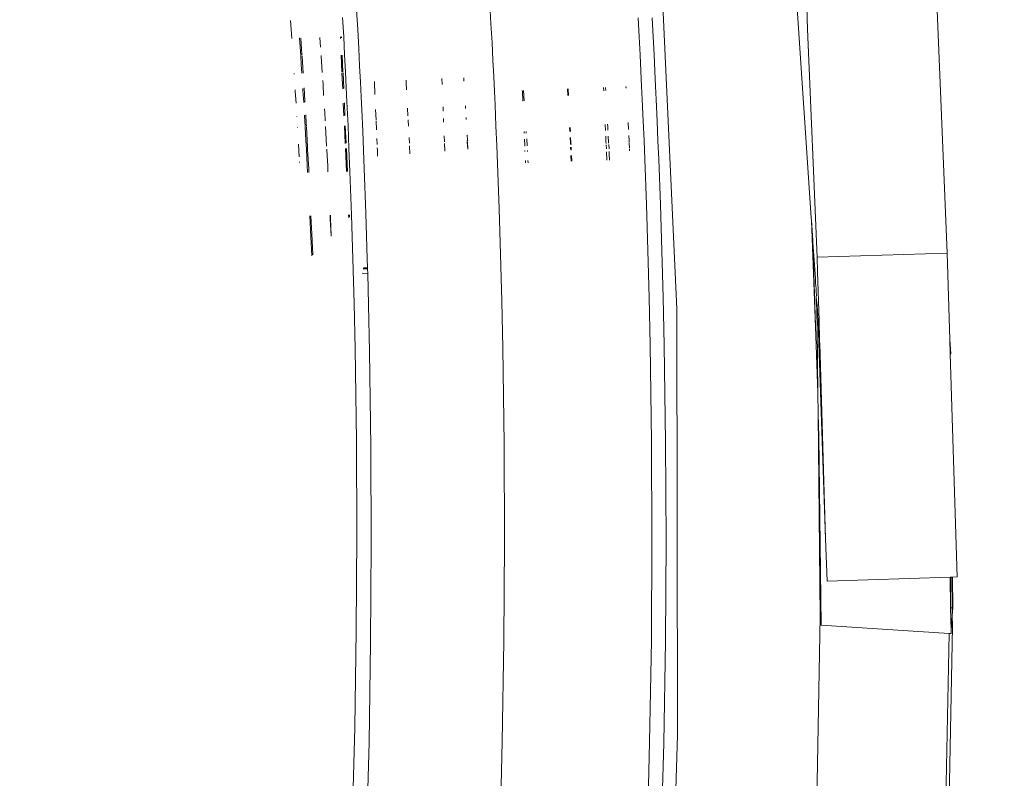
# Model space of a CAD drawing. Header units: millimetres. Extents: x 504675 to 860349, y -23215 to 63575.
# Tile 106 of 177: x 592479 to 592582, y 33034 to 33113. Entities that reach past the tile are written whole.
import ezdxf

# ---------------------------------------------------------------- set-up
doc = ezdxf.new("R2010")
doc.units = ezdxf.units.MM
doc.header["$LTSCALE"] = 10
doc.header["$PDMODE"] = 35
doc.header["$PDSIZE"] = -1000
doc.linetypes.add('LEVEL-F-OVERALL LAYOUT$0$HIDDEN', pattern=[0.375, 0.25, -0.125])
doc.layers.get('0').update_dxf_attribs({"linetype": 'CONTINUOUS'})
doc.layers.get('Defpoints').update_dxf_attribs({"color": 253, "linetype": 'CONTINUOUS'})
for name, color, linetype, lineweight in [('ARCH', 8, 'CONTINUOUS', 0), ('DIM', 8, 'CONTINUOUS', 15), ('furniture', 8, 'CONTINUOUS', 5)]:
    doc.layers.add(name, color=color, linetype=linetype, lineweight=lineweight)
doc.layers.add('LEVEL-F-OVERALL LAYOUT$0$DASH1L', color=8, linetype='LEVEL-F-OVERALL LAYOUT$0$HIDDEN')
doc.styles.get("Standard").update_dxf_attribs({"font": 'verdana.ttf'})
doc.dimstyles.new('LBF 50', dxfattribs={"dimscale": 25, "dimtxt": 1.75, "dimasz": 1.75, "dimexe": 1, "dimexo": 1, "dimgap": 1, "dimtad": 1, "dimdec": 0, "dimrnd": 5, "dimzin": 12, "dimdsep": 46, "dimtxsty": 'Standard', "dimblk": 'CLOSEDBLANK', "dimcen": 0, "dimclrd": 256, "dimclre": 256, "dimclrt": 256, "dimadec": 0, "dimazin": 3, "dimtfac": 1, "dimtdec": 0, "dimtofl": 0, "dimtmove": 0, "dimatfit": 3, "dimldrblk": 'CLOSEDBLANK', "dimfxl": 0.18, "dimtolj": 1, "dimtzin": 0, "dimlwd": -1, "dimlwe": -1, "dimarcsym": 0})

# ---------------------------------------------------------------- blocks, each defined once
blk = doc.blocks.new('ARCH')
at = {"layer": 'LEVEL-F-OVERALL LAYOUT$0$DASH1L'}
h = blk.add_hatch(dxfattribs=at)
h.set_pattern_fill('ANGLE', color=8, scale=10, angle=352.0664)
h.set_pattern_definition([(352.0664444, (-404119.055, 373340.98), (9.6410197, 69.1814516), [50.8, -19.05]), (82.0664444, (-404119.055, 373340.98), (-69.1814516, 9.6410197), [50.8, -19.05])])
edge = h.paths.add_edge_path(flags=16)
edge.add_line((572074.71, 35847.06), (602196.9, 29528.22))
edge.add_line((602196.9, 29528.22), (599472.63, 39352))
edge.add_arc((597545.36, 38817.55), 2000, 15.49944, 89.99835)
edge.add_line((597545.42, 40817.55), (573256.11, 40817.55))
edge.add_arc((576210.34, 22394.18), 18658.72, 99.109962, 106.690333)
edge.add_line((570851.58, 40266.83), (572074.71, 35847.06))
h.paths.add_polyline_path([(583373.78, 40815.97), (583374.1, 40875.04), (586424.1, 40859.11), (586423.94, 40815.97)], flags=16)
h.paths.add_polyline_path([(600840.89, 34605.13), (600792.78, 34591.52), (599497.97, 39260.65), (599546.08, 39274.25)])
h.paths.add_polyline_path([(587210.4, 32671.78), (587194.97, 32598.38), (582692.95, 33542.79), (582708.39, 33616.18)])
edge = h.paths.add_edge_path()
edge.add_line((572071.73, 35387.89), (601863.32, 29138.4))
edge.add_arc((601986.5, 29725.62), 600, 258.15264, 375.49944)
edge.add_line((602564.68, 29885.96), (599906.27, 39472.26))
edge.add_arc((597545.36, 38817.55), 2450, 15.49944, 89.99835)
edge.add_line((597545.43, 41267.55), (573220.48, 41267.55))
edge.add_arc((576210.34, 22394.18), 19108.72, 99.001832, 106.235819)
edge.add_arc((571035.46, 40164.76), 600, 106.23582, 195.46897)
edge.add_line((570457.2, 40004.73), (571616.65, 35815.08))
edge.add_arc((572194.91, 35975.11), 600, 195.46897, 258.15264)
h.paths.add_polyline_path([(587210.4, 32671.78), (587195.41, 32600.49), (587195.43, 32600.49)])
at = {"layer": 'furniture'}
for p, q in [((592561.71, 33092.63), (592557.59, 33154.2)), ((592545.66, 33127.56), (592547.7, 33083.14)), ((592514.33, 33114.31), (592514.45, 33112.24)), ((592528.22, 33114.94), (592528.33, 33112.86)), ((592561.33, 33112.28), (592561.25, 33114.63)), ((592574.8, 33115.09), (592575.87, 33088.94)), ((592507.56, 33111.33), (592507.43, 33113.19)), ((592512.87, 33113.49), (592512.98, 33111.49)), ((592543.67, 33113.47), (592543.78, 33111.49)), ((592545.13, 33113.48), (592545.23, 33111.49)), ((592514.45, 33112.24), (592514.55, 33110.29)), ((592528.33, 33112.86), (592528.44, 33110.89)), ((592561.33, 33112.28), (592562.32, 33088.5)), ((592508.37, 33111.34), (592508.37, 33111.38)), ((592508.5, 33109.5), (592508.37, 33111.34)), ((592508.63, 33109.69), (592508.52, 33111.36)), ((592510.57, 33110.42), (592510.5, 33111.42)), ((592512.63, 33111.48), (592512.63, 33111.33)), ((592512.74, 33111.48), (592512.74, 33111.38)), ((592512.98, 33111.49), (592513.08, 33109.6)), ((592543.78, 33111.49), (592543.87, 33109.63)), ((592545.23, 33111.49), (592545.33, 33109.64)), ((592514.55, 33110.29), (592514.64, 33108.47)), ((592528.44, 33110.89), (592528.53, 33109.05)), ((592508.56, 33108.6), (592508.5, 33109.47)), ((592508.64, 33109.57), (592508.63, 33109.69)), ((592508.76, 33107.71), (592508.64, 33109.48)), ((592510.63, 33109.53), (592510.64, 33109.46)), ((592510.74, 33107.76), (592510.64, 33109.46)), ((592512.71, 33109.59), (592512.8, 33107.82)), ((592512.82, 33109.59), (592512.9, 33107.82)), ((592513.08, 33109.6), (592513.17, 33107.83)), ((592543.87, 33109.63), (592543.96, 33107.92)), ((592545.33, 33109.64), (592545.41, 33107.92)), ((592508.61, 33107.71), (592508.56, 33108.6)), ((592514.64, 33108.47), (592514.72, 33106.78)), ((592528.53, 33109.05), (592528.61, 33107.35)), ((592507.82, 33107.58), (592507.81, 33107.68)), ((592512.8, 33107.69), (592512.88, 33106.06)), ((592512.91, 33107.73), (592512.98, 33106.1)), ((592513.17, 33107.83), (592513.25, 33106.2)), ((592523.2, 33107.13), (592523.23, 33106.53)), ((592525.51, 33106.88), (592525.49, 33107.22)), ((592528.61, 33107.35), (592528.69, 33105.8)), ((592543.96, 33107.92), (592544.03, 33106.36)), ((592545.41, 33107.92), (592545.48, 33106.36)), ((592508.73, 33105.91), (592508.71, 33106.12)), ((592508.93, 33104.83), (592508.85, 33106.17)), ((592510.8, 33106.92), (592510.83, 33106.52)), ((592510.89, 33105.37), (592510.83, 33106.52)), ((592513.25, 33106.2), (592513.32, 33104.71)), ((592514.72, 33106.78), (592514.8, 33105.24)), ((592516.18, 33106.84), (592516.18, 33106.78)), ((592516.18, 33106.78), (592516.24, 33105.46)), ((592519.48, 33106.97), (592519.49, 33106.69)), ((592519.5, 33106.97), (592519.49, 33106.69)), ((592519.49, 33106.69), (592519.53, 33105.96)), ((592536.34, 33105.38), (592536.3, 33106.08)), ((592536.42, 33105.39), (592536.38, 33106.08)), ((592540.07, 33106.22), (592540.09, 33105.86)), ((592540.26, 33106.1), (592540.25, 33106.22)), ((592540.28, 33105.88), (592540.26, 33106.1)), ((592542.4, 33106.15), (592542.39, 33106.3)), ((592544.03, 33106.36), (592544.09, 33104.96)), ((592545.48, 33106.36), (592545.55, 33104.96)), ((592507.93, 33105.79), (592507.92, 33105.96)), ((592508.01, 33104.57), (592507.93, 33105.79)), ((592508.81, 33104.64), (592508.73, 33105.91)), ((592514.8, 33105.24), (592514.86, 33103.87)), ((592528.69, 33105.8), (592528.75, 33104.41)), ((592531.6, 33105.8), (592531.59, 33105.91)), ((592531.64, 33104.78), (592531.6, 33105.8)), ((592531.8, 33104.8), (592531.73, 33105.91)), ((592508.94, 33104.69), (592508.93, 33104.83)), ((592510.98, 33103.97), (592511, 33103.65)), ((592512.94, 33104.59), (592513, 33103.27)), ((592513.05, 33104.62), (592513.11, 33103.3)), ((592513.43, 33102.21), (592513.32, 33104.71)), ((592519.64, 33104.05), (592519.68, 33103.27)), ((592523.33, 33104.2), (592523.35, 33103.73)), ((592525.69, 33104.03), (592525.67, 33104.29)), ((592528.85, 33102.18), (592528.75, 33104.41)), ((592544.19, 33102.71), (592544.09, 33104.96)), ((592545.65, 33102.71), (592545.55, 33104.96)), ((592508.1, 33103.17), (592508.09, 33103.23)), ((592508.89, 33103.26), (592508.89, 33103.31)), ((592508.96, 33102.15), (592508.89, 33103.26)), ((592509.07, 33102.42), (592509.02, 33103.35)), ((592511.05, 33102.73), (592511, 33103.65)), ((592514.96, 33101.65), (592514.86, 33103.87)), ((592516.36, 33102.85), (592516.31, 33103.92)), ((592523.38, 33102.99), (592523.39, 33102.6)), ((592525.76, 33102.86), (592525.74, 33103.08)), ((592508.17, 33102.02), (592508.16, 33102.08)), ((592509.04, 33100.67), (592508.96, 33102.1)), ((592509.09, 33102.18), (592509.07, 33102.42)), ((592509.21, 33099.98), (592509.09, 33102.1)), ((592511.08, 33102.15), (592511.17, 33100.81)), ((592513.05, 33102.21), (592513.14, 33100.38)), ((592513.15, 33102.21), (592513.24, 33100.39)), ((592513.43, 33102.21), (592513.53, 33099.84)), ((592516.41, 33101.81), (592516.37, 33102.72)), ((592519.7, 33102.85), (592519.73, 33102.18)), ((592528.85, 33102.18), (592528.93, 33100.17)), ((592536.52, 33102.03), (592536.54, 33101.61)), ((592536.6, 33101.62), (592536.58, 33102.04)), ((592540.24, 33102.36), (592540.26, 33101.74)), ((592540.5, 33102.14), (592540.48, 33102.38)), ((592540.52, 33101.75), (592540.5, 33102.14)), ((592542.65, 33101.82), (592542.61, 33102.57)), ((592544.19, 33102.71), (592544.28, 33100.69)), ((592545.65, 33102.71), (592545.73, 33100.68)), ((592514.96, 33101.65), (592515.04, 33099.66)), ((592516.47, 33100.27), (592516.44, 33100.88)), ((592519.79, 33101.01), (592519.83, 33100.39)), ((592523.45, 33101.15), (592523.48, 33100.53)), ((592525.82, 33101.24), (592525.83, 33101.19)), ((592525.83, 33101.19), (592525.85, 33101.24)), ((592525.88, 33100.78), (592525.83, 33101.19)), ((592531.79, 33101.45), (592531.78, 33101.61)), ((592532.01, 33101.46), (592532, 33101.63)), ((592536.6, 33100.46), (592536.57, 33100.99)), ((592536.66, 33100.46), (592536.63, 33101)), ((592540.29, 33101.12), (592540.31, 33100.59)), ((592540.55, 33100.99), (592540.55, 33101.13)), ((592540.58, 33100.6), (592540.55, 33100.99)), ((592542.72, 33100.68), (592542.69, 33101.2)), ((592508.35, 33098.97), (592508.27, 33100.3)), ((592509.09, 33099.76), (592509.04, 33100.67)), ((592509.22, 33099.78), (592509.21, 33099.98)), ((592511.19, 33100.08), (592511.17, 33100.81)), ((592516.48, 33099.92), (592516.5, 33099.66)), ((592519.84, 33100.14), (592519.84, 33100.05)), ((592519.84, 33100.05), (592519.88, 33099.29)), ((592523.49, 33100.38), (592523.52, 33099.58)), ((592525.88, 33100.78), (592525.86, 33100.62)), ((592525.86, 33100.53), (592525.9, 33099.76)), ((592525.89, 33100.62), (592525.88, 33100.78)), ((592525.93, 33099.77), (592525.89, 33100.54)), ((592528.93, 33100.15), (592529, 33098.26)), ((592531.81, 33100.83), (592531.84, 33100.17)), ((592531.84, 33100.1), (592531.84, 33100.14)), ((592532.09, 33100.11), (592532.05, 33100.84)), ((592536.6, 33100.39), (592536.6, 33100.43)), ((592536.61, 33100.26), (592536.6, 33100.39)), ((592536.64, 33099.68), (592536.62, 33099.97)), ((592536.67, 33100.26), (592536.66, 33100.43)), ((592536.7, 33099.68), (592536.68, 33099.97)), ((592540.31, 33100.55), (592540.32, 33100.38)), ((592540.33, 33100.23), (592540.35, 33099.8)), ((592540.59, 33100.39), (592540.58, 33100.56)), ((592540.63, 33099.81), (592540.6, 33100.25)), ((592542.72, 33100.6), (592542.72, 33100.63)), ((592542.73, 33100.46), (592542.72, 33100.6)), ((592542.73, 33100.4), (592542.76, 33099.88)), ((592544.28, 33100.66), (592544.35, 33098.75)), ((592545.73, 33100.66), (592545.81, 33098.75)), ((592509.18, 33098.11), (592509.09, 33099.73)), ((592509.33, 33097.74), (592509.22, 33099.73)), ((592511.21, 33099.71), (592511.21, 33099.78)), ((592511.21, 33099.71), (592511.32, 33098.02)), ((592513.16, 33099.83), (592513.27, 33097.45)), ((592513.26, 33099.83), (592513.37, 33097.45)), ((592513.53, 33099.84), (592513.63, 33097.46)), ((592515.04, 33099.63), (592515.11, 33097.77)), ((592516.52, 33099.03), (592516.5, 33099.63)), ((592531.87, 33099.52), (592531.86, 33099.63)), ((592532.13, 33099.53), (592532.12, 33099.65)), ((592536.69, 33098.51), (592536.66, 33099.1)), ((592536.75, 33098.51), (592536.72, 33099.1)), ((592540.36, 33099.5), (592540.4, 33098.62)), ((592540.65, 33099.3), (592540.64, 33099.53)), ((592540.69, 33098.63), (592540.65, 33099.3)), ((592542.78, 33099.6), (592542.77, 33099.76)), ((592508.38, 33098.39), (592508.38, 33098.45)), ((592509.22, 33097.35), (592509.18, 33098.11)), ((592511.34, 33097.4), (592511.32, 33098.02)), ((592529, 33098.26), (592529.18, 33093.56)), ((592531.91, 33098.35), (592531.91, 33098.58)), ((592532.19, 33098.36), (592532.18, 33098.61)), ((592544.35, 33098.75), (592544.52, 33094.02)), ((592545.81, 33098.75), (592545.98, 33094.01)), ((592509.35, 33097.35), (592509.33, 33097.74)), ((592513.63, 33097.46), (592513.79, 33092.94)), ((592515.11, 33097.77), (592515.28, 33093.09)), ((592544.52, 33094.02), (592544.68, 33089.2)), ((592545.98, 33094.01), (592546.13, 33089.19)), ((592509.56, 33090.65), (592509.46, 33092.84)), ((592509.66, 33090.95), (592509.57, 33092.84)), ((592511.58, 33092.5), (592511.56, 33092.89)), ((592511.61, 33092.51), (592511.59, 33092.89)), ((592513.48, 33092.93), (592513.5, 33092.63)), ((592513.57, 33092.94), (592513.58, 33092.72)), ((592513.79, 33092.94), (592513.94, 33088.35)), ((592515.28, 33093.09), (592515.43, 33088.35)), ((592529.18, 33093.56), (592529.33, 33088.78)), ((592511.69, 33090.76), (592511.58, 33092.5)), ((592511.69, 33090.76), (592511.61, 33092.51)), ((592561.72, 33092.34), (592561.71, 33092.63)), ((592562.17, 33080.3), (592561.72, 33092.34)), ((592561.87, 33090.26), (592561.72, 33092.34)), ((592509.65, 33088.64), (592509.56, 33090.65)), ((592509.76, 33088.75), (592509.66, 33090.95)), ((592511.66, 33090.72), (592511.69, 33090.76)), ((592561.87, 33090.26), (592561.88, 33090.03)), ((592561.88, 33090.03), (592562.17, 33080.3)), ((592562.14, 33086.3), (592561.88, 33090.03)), ((592529.33, 33088.78), (592529.46, 33083.94)), ((592544.68, 33089.2), (592544.81, 33084.31)), ((592546.13, 33089.19), (592546.27, 33084.3)), ((592562.32, 33088.5), (592575.87, 33088.94)), ((592576.14, 33079.93), (592575.87, 33088.94)), ((592513.94, 33088.35), (592514.06, 33083.69)), ((592515.43, 33088.35), (592515.46, 33087.41)), ((592562.32, 33088.5), (592562.36, 33087)), ((592514.92, 33086.84), (592515.48, 33086.8)), ((592515, 33087.3), (592515.46, 33087.29)), ((592515.01, 33087.35), (592515.46, 33087.35)), ((592515.03, 33087.42), (592515.46, 33087.41)), ((592515.46, 33087.41), (592515.46, 33087.35)), ((592515.46, 33087.35), (592515.46, 33087.29)), ((592515.46, 33087.29), (592515.48, 33086.8)), ((592515.48, 33086.8), (592515.56, 33083.54)), ((592562.36, 33087), (592562.52, 33081.91)), ((592562.16, 33085.8), (592562.14, 33086.3)), ((592562.21, 33085.25), (592562.16, 33085.8)), ((592562.21, 33085.01), (592562.21, 33085.25)), ((592562.23, 33084.88), (592562.21, 33085.01)), ((592562.24, 33084.59), (592562.23, 33084.88)), ((592562.23, 33084.33), (592562.24, 33084.59)), ((592514.06, 33083.69), (592514.17, 33078.97)), ((592515.56, 33083.54), (592515.67, 33078.68)), ((592529.46, 33083.94), (592529.56, 33079.03)), ((592544.81, 33084.31), (592544.91, 33079.36)), ((592546.27, 33084.3), (592546.38, 33079.33)), ((592562.3, 33082.97), (592562.23, 33084.33)), ((592562.23, 33084.33), (592562.33, 33083.43)), ((592562.33, 33083.43), (592562.3, 33082.97)), ((592562.36, 33082.92), (592562.33, 33083.43)), ((592547.7, 33083.14), (592547.78, 33038.68)), ((592562.3, 33082.92), (592562.3, 33082.97)), ((592562.36, 33082.92), (592562.3, 33082.92)), ((592562.3, 33082.92), (592562.33, 33081.13)), ((592562.42, 33081.91), (592562.36, 33082.92)), ((592562.42, 33081.91), (592562.52, 33081.91)), ((592562.49, 33079.55), (592562.42, 33081.91)), ((592562.57, 33079.89), (592562.42, 33081.91)), ((592562.52, 33081.91), (592562.57, 33079.89)), ((592562.39, 33074.36), (592562.33, 33081.13)), ((592544.91, 33079.36), (592545.06, 33069.29)), ((592562.39, 33074.36), (592562.17, 33080.3)), ((592562.59, 33079.55), (592562.49, 33079.55)), ((592563.2, 33059.16), (592562.49, 33079.55)), ((592562.57, 33079.89), (592562.58, 33079.68)), ((592562.58, 33079.68), (592562.59, 33079.55)), ((592562.59, 33079.55), (592563.2, 33059.16)), ((592576.14, 33079.93), (592576.24, 33078.43)), ((592576.14, 33079.93), (592576.19, 33078.43)), ((592514.17, 33078.97), (592514.31, 33069.36)), ((592515.67, 33078.68), (592515.81, 33068.75)), ((592529.56, 33079.03), (592529.7, 33069.04)), ((592546.38, 33079.33), (592546.52, 33069.24)), ((592576.19, 33078.43), (592576.24, 33078.43)), ((592576.19, 33078.43), (592576.9, 33055.17)), ((592562.41, 33072.14), (592562.39, 33074.36)), ((592562.64, 33051.02), (592562.41, 33072.14)), ((592562.41, 33072.14), (592562.48, 33069.82)), ((592514.31, 33069.36), (592514.35, 33059.55)), ((592545.06, 33069.29), (592545.1, 33059)), ((592546.52, 33069.24), (592546.57, 33058.94)), ((592562.74, 33050.16), (592562.48, 33069.82)), ((592515.81, 33068.75), (592515.86, 33058.62)), ((592529.7, 33069.04), (592529.75, 33058.84)), ((592514.35, 33059.55), (592514.29, 33049.58)), ((592529.75, 33058.84), (592529.68, 33048.48)), ((592545.1, 33059), (592545.04, 33048.55)), ((592546.57, 33058.94), (592546.5, 33048.46)), ((592563.35, 33054.72), (592563.2, 33059.16)), ((592515.86, 33058.62), (592515.79, 33048.33)), ((592563.35, 33054.72), (592576.19, 33055.14)), ((592576.23, 33051.96), (592576.19, 33055.14)), ((592576.19, 33055.14), (592576.23, 33055.14)), ((592576.23, 33055.14), (592576.35, 33055.15)), ((592576.23, 33055.14), (592576.23, 33051.96)), ((592576.39, 33051.95), (592576.35, 33055.15)), ((592576.35, 33055.15), (592576.41, 33055.15)), ((592576.41, 33055.15), (592576.9, 33055.17)), ((592576.45, 33051.95), (592576.41, 33055.15)), ((592576.23, 33051.96), (592576.39, 33051.95)), ((592576.23, 33051.96), (592576.27, 33049.63)), ((592576.39, 33051.95), (592576.45, 33051.95)), ((592576.4, 33051.14), (592576.39, 33051.95)), ((592576.45, 33051.95), (592576.4, 33051.14)), ((592562.19, 33026.87), (592562.64, 33051.02)), ((592576.4, 33051.14), (592576.27, 33049.63)), ((592576.41, 33050.02), (592576.4, 33051.14)), ((592514.29, 33049.58), (592514.13, 33039.48)), ((592576.06, 33049.27), (592562.74, 33050.16)), ((592576.08, 33032), (592576.41, 33050.02)), ((592576.27, 33049.63), (592576.27, 33049.26)), ((592545.04, 33048.55), (592544.86, 33037.96)), ((592575.43, 33014.76), (592576.06, 33049.27)), ((592576.27, 33049.26), (592576.06, 33049.27)), ((592515.79, 33048.33), (592515.62, 33037.9)), ((592529.68, 33048.48), (592529.51, 33037.99)), ((592546.5, 33048.46), (592546.33, 33037.84)), ((592514.13, 33039.48), (592513.85, 33029.28)), ((592547.78, 33038.68), (592547.08, 33016.38)), ((592515.62, 33037.9), (592515.34, 33027.38)), ((592529.51, 33037.99), (592529.22, 33027.4)), ((592544.86, 33037.96), (592544.57, 33027.27)), ((592546.33, 33037.84), (592546.04, 33027.13))]:
    blk.add_line(p, q, dxfattribs=at)
blk = doc.blocks.new('_ClosedBlank')
at = {"color": 0, "linetype": 'ByBlock', "lineweight": -2}
for p, q in [((-1, 0.1667), (0, 0)), ((-1, 0.1667), (-1, -0.1667)), ((0, 0), (-1, -0.1667))]:
    blk.add_line(p, q, dxfattribs=at)
blk = doc.blocks.new('*D67')
at = {"layer": 'Defpoints', "color": 0, "ltscale": 0.25, "transparency": 16777216}
for p in [(592954.14, 34131.71), (593370.79, 32690.74), (592853.03, 32541.03)]:
    blk.add_point(p, dxfattribs=at)
at = {"layer": 'DIM', "ltscale": 0.25}
for p, q in [((592930.12, 34124.77), (592412.37, 33975.06)), ((592448.54, 33939.98), (592840.88, 32583.06)), ((593346.77, 32683.79), (592829.02, 32534.09))]:
    blk.add_line(p, q, dxfattribs=at)
at = {"layer": 'DIM', "ltscale": 0.25, "xscale": 43.75, "yscale": 43.75, "zscale": 43.75}
for p, rotation in [((592436.39, 33982.01), 106.1268337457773), ((592853.03, 32541.03), 286.1268337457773)]:
    blk.add_blockref('_ClosedBlank', p, dxfattribs=dict(at, rotation=rotation))
at = {"layer": 'DIM', "ltscale": 0.25, "insert": (592718.73, 33282.92), "char_height": 100, "attachment_point": 5, "rotation": 286.1268}
blk.add_mtext('\\A1;1500', dxfattribs=at)

msp = doc.modelspace()

# ---------------------------------------------------------------- block references
at = {"layer": 'ARCH'}
msp.add_blockref('ARCH', (0, 0), dxfattribs=at)

# ---------------------------------------------------------------- dimensions: what is measured, and where the dimension line sits
at = {"layer": 'DIM', "color": 1, "ltscale": 0.25}
dim = msp.add_linear_dim(base=(592853.03, 32541.03), p1=(592954.14, 34131.71), p2=(593370.79, 32690.74), angle=106.1268, dimstyle='LBF 50', override={"dimtxt": 4, "dimtad": 3}, dxfattribs=at)
dim.commit()
dim.dimension.update_dxf_attribs({"geometry": '*D67', "text_midpoint": (592718.73, 33282.92)})

doc.saveas('drawing.dxf')
